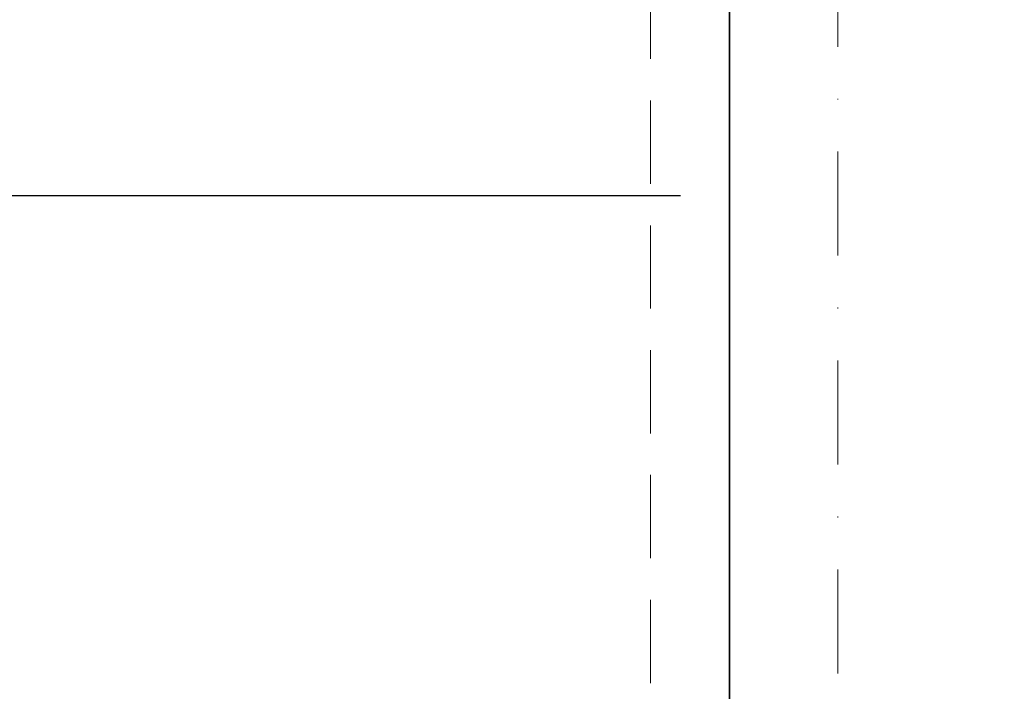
# Model space of a CAD drawing. Header units: millimetres. Extents: x 4946 to 18537, y -10559 to 785.
# Tile 58 of 79: x 7809 to 7928, y -589 to -509. Entities that reach past the tile are written whole.
import ezdxf

# ---------------------------------------------------------------- set-up
doc = ezdxf.new("R2010")
doc.units = ezdxf.units.MM
doc.linetypes.add('DASHDOT', pattern=[1, 0.5, -0.25, 0, -0.25])
doc.linetypes.add('DASHED', pattern=[0.75, 0.5, -0.25])
for name, color, linetype, lineweight in [('PG_OSIE', 1, 'DASHDOT', 18), ('PG_PODCIĄGI', 1, 'DASHED', 18), ('PG_WYMIARY', 1, 'Continuous', 18), ('PG_ŚCIANY_SŁUPY', 4, 'Continuous', 35)]:
    doc.layers.add(name, color=color, linetype=linetype, lineweight=lineweight)
doc.layers.add('PG_POMOCNICZNE', color=6, linetype='Continuous', lineweight=18, plot=False)
doc.styles.add('BIKWYM', font='BIKROMSW.SHX', dxfattribs={"width": 0.8})
doc.dimstyles.new('BA_KR_50', dxfattribs={"dimscale": 0.5, "dimtxt": 25, "dimasz": 1.666667, "dimexe": 24, "dimexo": 0, "dimgap": 0, "dimtad": 0, "dimdec": 1, "dimrnd": 0.5, "dimzin": 9, "dimdsep": 46, "dimtxsty": 'BIKWYM', "dimblk": 'WYM-KR', "dimcen": 0, "dimdle": 20, "dimclrd": 256, "dimclre": 256, "dimclrt": 7, "dimadec": 0, "dimazin": 0, "dimtfac": 0.033333, "dimtdec": 1, "dimtmove": 0, "dimatfit": 3, "dimldrblk": 'WYM-KR', "dimfxl": 40, "dimfxlon": 1, "dimtvp": 0.8, "dimtolj": 1, "dimarcsym": 0})

# ---------------------------------------------------------------- blocks, each defined once
blk = doc.blocks.new('WYM-KR')
at = {"color": 7, "linetype": 'ByBlock'}
blk.add_line((6.24, 6.24), (-6.24, -6.24), dxfattribs=at)
at = {"linetype": 'ByBlock'}
blk.add_line((11.52, 0), (-11.52, 0), dxfattribs=at)
blk = doc.blocks.new('*D331')
at = {"layer": 'Defpoints', "color": 0, "transparency": 16777216}
for p in [(7885.05, -97.31), (7792.14, -657.31), (7885.05, -657.31)]:
    blk.add_point(p, dxfattribs=at)
at = {"layer": 'PG_WYMIARY', "lineweight": -2, "transparency": 16777216}
for p, q in [((7812.14, -97.31), (7780.14, -97.31)), ((7792.14, -98.14), (7792.14, -656.47)), ((7812.14, -657.31), (7780.14, -657.31))]:
    blk.add_line(p, q, dxfattribs=at)
at = {"layer": 'PG_WYMIARY', "lineweight": -2, "transparency": 16777216, "xscale": 0.8333333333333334, "yscale": 0.8333333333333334, "zscale": 0.8333333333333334}
for p, rotation in [((7792.14, -97.31), 90), ((7792.14, -657.31), 270)]:
    blk.add_blockref('WYM-KR', p, dxfattribs=dict(at, rotation=rotation))
at = {"layer": 'PG_WYMIARY', "color": 7, "transparency": 16777216, "insert": (7782.14, -377.31), "char_height": 12.5, "attachment_point": 5, "rotation": 90, "style": 'BIKWYM'}
blk.add_mtext('\\A1;560', dxfattribs=at)

msp = doc.modelspace()

# ---------------------------------------------------------------- linework, layer by layer
at = {"color": 40, "lineweight": 30, "true_color": 0xf8d731}
msp.add_line((6100.67, -529.72), (7888.64, -529.72), dxfattribs=at)
at = {"layer": 'PG_OSIE', "color": 18, "ltscale": 25, "true_color": 0x000000}
msp.add_lwpolyline([(7907.55, 780.75), (7907.55, -2070.06)], dxfattribs=at)
at = {"layer": 'PG_PODCIĄGI', "color": 18, "ltscale": 20, "true_color": 0x000000}
msp.add_lwpolyline([(7885.05, 561.69), (7885.05, -1912.31)], dxfattribs=at)
at = {"layer": 'PG_POMOCNICZNE'}
msp.add_lwpolyline([(6110.05, 492.69), (7894.55, 492.69), (7894.55, -57.31), (7881.55, -57.31), (7881.55, -97.31), (7894.55, -97.31), (7894.55, -657.31), (7881.55, -657.31), (7881.55, -697.31), (7894.55, -697.31), (7894.55, -1257.31)], dxfattribs=at)
at = {"layer": 'PG_ŚCIANY_SŁUPY', "color": 18, "true_color": 0x000000}
msp.add_lwpolyline([(7950.05, -1920.31), (7950.05, 564.69), (7878.55, 564.69), (7878.55, 500.69), (7882.05, 500.69), (7882.05, 492.69), (7894.55, 492.69), (7894.55, -57.31), (7885.05, -57.31), (7885.05, -97.31), (7894.55, -97.31), (7894.55, -657.31), (7881.55, -657.31), (7881.55, -697.31), (7894.55, -697.31), (7894.55, -1257.31)], dxfattribs=at)

# ---------------------------------------------------------------- dimensions: what is measured, and where the dimension line sits
at = {"layer": 'PG_WYMIARY'}
dim = msp.add_linear_dim(base=(7792.14, -657.31), p1=(7885.05, -97.31), p2=(7885.05, -657.31), angle=90, dimstyle='BA_KR_50', override={"dimdec": 0, "dimrnd": 0, "dimtmove": 1}, dxfattribs=at)
dim.commit()
dim.dimension.update_dxf_attribs({"geometry": '*D331', "text_midpoint": (7782.14, -377.31)})

doc.saveas('drawing.dxf')
